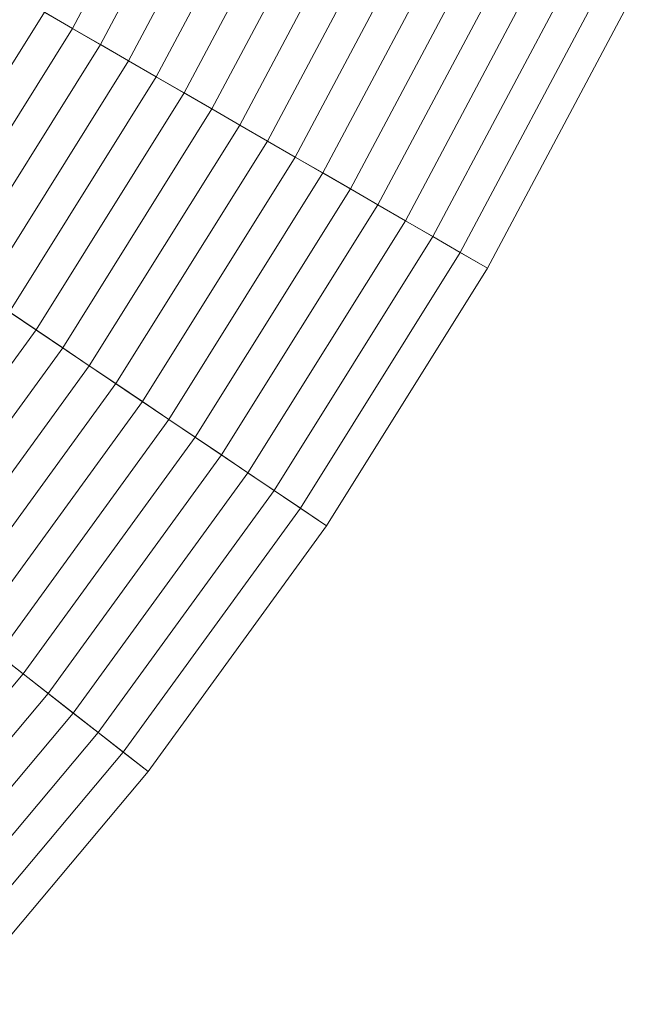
# Model space of a CAD drawing. Header units: centimetres. Extents: x -6.39 to 0.8, y 3.58 to 10.78.
# Tile 211 of 256: x -0.07 to 0.44, y 4.77 to 5.59. Entities that reach past the tile are written whole.
import ezdxf

# ---------------------------------------------------------------- set-up
doc = ezdxf.new("R2010")
doc.units = ezdxf.units.CM
doc.header["$LTSCALE"] = 2.54
doc.layers.add('Lucido design-1', color=7, linetype='Continuous')

# ---------------------------------------------------------------- blocks, each defined once
blk = doc.blocks.new('Gruppo-1')
at = {"color": 142, "linetype": 'Continuous', "lineweight": 9}
for points in [[(-0.12066, 4.77115, -13.70234), (0.0408, 4.96357, -13.70234), (-2.79326, 7.17777, -13.70234), (-2.79335, 7.17766, -13.70234)], [(0.0408, 4.96357, -13.70234), (0.18844, 5.16678, -13.70234), (-2.79317, 7.17789, -13.70234), (-2.79326, 7.17777, -13.70234)], [(0.18844, 5.16678, -13.70234), (0.32154, 5.37979, -13.70234), (-2.79309, 7.17802, -13.70234), (-2.79317, 7.17789, -13.70234)], [(0.32154, 5.37979, -13.70234), (0.43946, 5.60157, -13.70234), (-2.79302, 7.17815, -13.70234), (-2.79309, 7.17802, -13.70234)], [(-0.04491, 5.59136, -13.28163), (0.05914, 5.78706, -13.28163), (0.08319, 5.77533, -13.29326), (-0.02174, 5.57798, -13.29326)], [(-0.02174, 5.57798, -13.29326), (0.08319, 5.77533, -13.29326), (0.10721, 5.76362, -13.30498), (0.0014, 5.56462, -13.30498)], [(0.0014, 5.56462, -13.30498), (0.10721, 5.76362, -13.30498), (0.13119, 5.75192, -13.3168), (0.02451, 5.55128, -13.3168)], [(0.02451, 5.55128, -13.3168), (0.13119, 5.75192, -13.3168), (0.15513, 5.74025, -13.32871), (0.04758, 5.53796, -13.32871)], [(0.04758, 5.53796, -13.32871), (0.15513, 5.74025, -13.32871), (0.17904, 5.72859, -13.34071), (0.07061, 5.52466, -13.34071)], [(0.07061, 5.52466, -13.34071), (0.17904, 5.72859, -13.34071), (0.20291, 5.71694, -13.3528), (0.09361, 5.51139, -13.3528)], [(0.09361, 5.51139, -13.3528), (0.20291, 5.71694, -13.3528), (0.22674, 5.70532, -13.36499), (0.11657, 5.49813, -13.36499)], [(0.11657, 5.49813, -13.36499), (0.22674, 5.70532, -13.36499), (0.25053, 5.69372, -13.37726), (0.1395, 5.48489, -13.37726)], [(0.1395, 5.48489, -13.37726), (0.25053, 5.69372, -13.37726), (0.27428, 5.68213, -13.38963), (0.16238, 5.47168, -13.38963)], [(0.16238, 5.47168, -13.38963), (0.27428, 5.68213, -13.38963), (0.298, 5.67057, -13.40209), (0.18523, 5.45849, -13.40209)], [(0.18523, 5.45849, -13.40209), (0.298, 5.67057, -13.40209), (0.32167, 5.65902, -13.41464), (0.20805, 5.44532, -13.41464)], [(0.20805, 5.44532, -13.41464), (0.32167, 5.65902, -13.41464), (0.34531, 5.64749, -13.42729), (0.23082, 5.43217, -13.42729)], [(0.23082, 5.43217, -13.42729), (0.34531, 5.64749, -13.42729), (0.36891, 5.63598, -13.44002), (0.25356, 5.41904, -13.44002)], [(0.25356, 5.41904, -13.44002), (0.36891, 5.63598, -13.44002), (0.39246, 5.62449, -13.45285), (0.27626, 5.40593, -13.45285)], [(0.27626, 5.40593, -13.45285), (0.39246, 5.62449, -13.45285), (0.41598, 5.61302, -13.46576), (0.29892, 5.39285, -13.46576)], [(0.29892, 5.39285, -13.46576), (0.41598, 5.61302, -13.46576), (0.43946, 5.60157, -13.47876), (0.32154, 5.37979, -13.47876)], [(-0.18459, 5.41838, -13.27009), (-0.06813, 5.60476, -13.27009), (-0.04491, 5.59136, -13.28163), (-0.16237, 5.4034, -13.28163)], [(0.32154, 5.37979, -13.47876), (0.43946, 5.60157, -13.47876), (0.43946, 5.60157, -13.70234), (0.32154, 5.37979, -13.70234)], [(-0.16237, 5.4034, -13.28163), (-0.04491, 5.59136, -13.28163), (-0.02174, 5.57798, -13.29326), (-0.14018, 5.38843, -13.29326)], [(-0.14018, 5.38843, -13.29326), (-0.02174, 5.57798, -13.29326), (0.0014, 5.56462, -13.30498), (-0.11803, 5.37349, -13.30498)], [(-0.11803, 5.37349, -13.30498), (0.0014, 5.56462, -13.30498), (0.02451, 5.55128, -13.3168), (-0.09591, 5.35857, -13.3168)], [(-0.09591, 5.35857, -13.3168), (0.02451, 5.55128, -13.3168), (0.04758, 5.53796, -13.32871), (-0.07383, 5.34367, -13.32871)], [(-0.07383, 5.34367, -13.32871), (0.04758, 5.53796, -13.32871), (0.07061, 5.52466, -13.34071), (-0.05178, 5.3288, -13.34071)], [(-0.05178, 5.3288, -13.34071), (0.07061, 5.52466, -13.34071), (0.09361, 5.51139, -13.3528), (-0.02976, 5.31395, -13.3528)], [(-0.02976, 5.31395, -13.3528), (0.09361, 5.51139, -13.3528), (0.11657, 5.49813, -13.36499), (-0.00778, 5.29913, -13.36499)], [(-0.00778, 5.29913, -13.36499), (0.11657, 5.49813, -13.36499), (0.1395, 5.48489, -13.37726), (0.01417, 5.28432, -13.37726)], [(0.01417, 5.28432, -13.37726), (0.1395, 5.48489, -13.37726), (0.16238, 5.47168, -13.38963), (0.03608, 5.26954, -13.38963)], [(0.03608, 5.26954, -13.38963), (0.16238, 5.47168, -13.38963), (0.18523, 5.45849, -13.40209), (0.05795, 5.25479, -13.40209)], [(0.05795, 5.25479, -13.40209), (0.18523, 5.45849, -13.40209), (0.20805, 5.44532, -13.41464), (0.07979, 5.24006, -13.41464)], [(0.07979, 5.24006, -13.41464), (0.20805, 5.44532, -13.41464), (0.23082, 5.43217, -13.42729), (0.10159, 5.22535, -13.42729)], [(0.10159, 5.22535, -13.42729), (0.23082, 5.43217, -13.42729), (0.25356, 5.41904, -13.44002), (0.12336, 5.21067, -13.44002)], [(0.12336, 5.21067, -13.44002), (0.25356, 5.41904, -13.44002), (0.27626, 5.40593, -13.45285), (0.14509, 5.19602, -13.45285)], [(0.14509, 5.19602, -13.45285), (0.27626, 5.40593, -13.45285), (0.29892, 5.39285, -13.46576), (0.16678, 5.18139, -13.46576)], [(0.16678, 5.18139, -13.46576), (0.29892, 5.39285, -13.46576), (0.32154, 5.37979, -13.47876), (0.18844, 5.16678, -13.47876)], [(0.18844, 5.16678, -13.47876), (0.32154, 5.37979, -13.47876), (0.32154, 5.37979, -13.70234), (0.18844, 5.16678, -13.70234)], [(-0.20849, 5.15833, -13.32871), (-0.07383, 5.34367, -13.32871), (-0.05178, 5.3288, -13.34071), (-0.18753, 5.14195, -13.34071)], [(-0.18753, 5.14195, -13.34071), (-0.05178, 5.3288, -13.34071), (-0.02976, 5.31395, -13.3528), (-0.1666, 5.1256, -13.3528)], [(-0.1666, 5.1256, -13.3528), (-0.02976, 5.31395, -13.3528), (-0.00778, 5.29913, -13.36499), (-0.14571, 5.10928, -13.36499)], [(-0.14571, 5.10928, -13.36499), (-0.00778, 5.29913, -13.36499), (0.01417, 5.28432, -13.37726), (-0.12485, 5.09298, -13.37726)], [(-0.12485, 5.09298, -13.37726), (0.01417, 5.28432, -13.37726), (0.03608, 5.26954, -13.38963), (-0.10402, 5.07671, -13.38963)], [(-0.10402, 5.07671, -13.38963), (0.03608, 5.26954, -13.38963), (0.05795, 5.25479, -13.40209), (-0.08323, 5.06047, -13.40209)], [(-0.08323, 5.06047, -13.40209), (0.05795, 5.25479, -13.40209), (0.07979, 5.24006, -13.41464), (-0.06248, 5.04425, -13.41464)], [(-0.06248, 5.04425, -13.41464), (0.07979, 5.24006, -13.41464), (0.10159, 5.22535, -13.42729), (-0.04175, 5.02806, -13.42729)], [(-0.04175, 5.02806, -13.42729), (0.10159, 5.22535, -13.42729), (0.12336, 5.21067, -13.44002), (-0.02106, 5.0119, -13.44002)], [(-0.02106, 5.0119, -13.44002), (0.12336, 5.21067, -13.44002), (0.14509, 5.19602, -13.45285), (-0.00041, 4.99576, -13.45285)], [(-0.00041, 4.99576, -13.45285), (0.14509, 5.19602, -13.45285), (0.16678, 5.18139, -13.46576), (0.02021, 4.97965, -13.46576)], [(0.02021, 4.97965, -13.46576), (0.16678, 5.18139, -13.46576), (0.18844, 5.16678, -13.47876), (0.0408, 4.96357, -13.47876)], [(0.0408, 4.96357, -13.47876), (0.18844, 5.16678, -13.47876), (0.18844, 5.16678, -13.70234), (0.0408, 4.96357, -13.70234)], [(-0.23763, 4.87647, -13.40209), (-0.08323, 5.06047, -13.40209), (-0.06248, 5.04425, -13.41464), (-0.21805, 4.85884, -13.41464)], [(-0.21805, 4.85884, -13.41464), (-0.06248, 5.04425, -13.41464), (-0.04175, 5.02806, -13.42729), (-0.19851, 4.84125, -13.42729)], [(-0.19851, 4.84125, -13.42729), (-0.04175, 5.02806, -13.42729), (-0.02106, 5.0119, -13.44002), (-0.179, 4.82368, -13.44002)], [(-0.179, 4.82368, -13.44002), (-0.02106, 5.0119, -13.44002), (-0.00041, 4.99576, -13.45285), (-0.15952, 4.80614, -13.45285)], [(-0.15952, 4.80614, -13.45285), (-0.00041, 4.99576, -13.45285), (0.02021, 4.97965, -13.46576), (-0.14007, 4.78863, -13.46576)], [(-0.14007, 4.78863, -13.46576), (0.02021, 4.97965, -13.46576), (0.0408, 4.96357, -13.47876), (-0.12066, 4.77115, -13.47876)], [(-0.12066, 4.77115, -13.47876), (0.0408, 4.96357, -13.47876), (0.0408, 4.96357, -13.70234), (-0.12066, 4.77115, -13.70234)]]:
    blk.add_3dface(points, dxfattribs=at)

msp = doc.modelspace()

# ---------------------------------------------------------------- block references
at = {"layer": 'Lucido design-1', "color": 7}
msp.add_blockref('Gruppo-1', (0, 0), dxfattribs=at)

doc.saveas('drawing.dxf')
